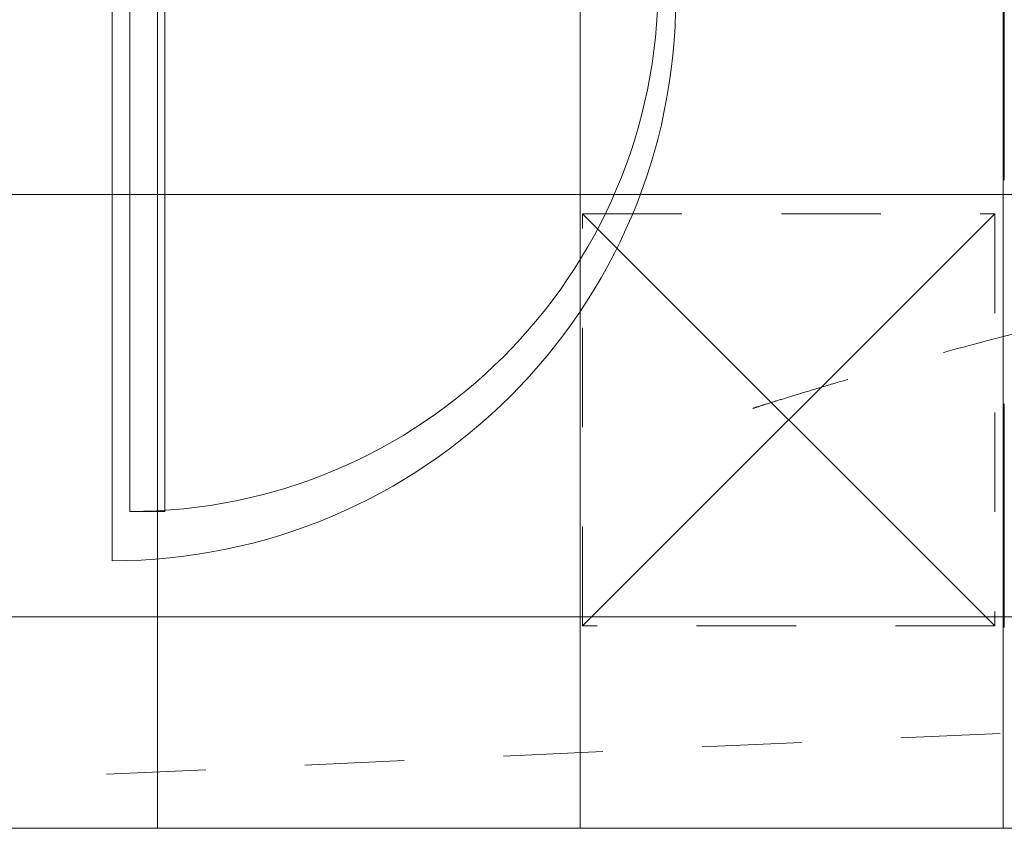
# Model space of a CAD drawing. Header units: millimetres. Extents: x -2932 to 42461, y -10716 to 17298.
# Tile 55 of 168: x 7403 to 8800, y 6520 to 7668. Entities that reach past the tile are written whole.
import ezdxf

# ---------------------------------------------------------------- set-up
doc = ezdxf.new("R2010")
doc.units = ezdxf.units.MM
doc.header["$MEASUREMENT"] = 0
doc.linetypes.add('Aligning Line', pattern=[635, 317.5, -317.5])
doc.linetypes.add('Small Dashed', pattern=[282.222222, 141.111111, -141.111111])
for name, color, linetype, lineweight in [('ARCHICAD Doors_Pen_No__19', 255, 'Continuous', 0), ('ARCHICAD Zone Stamps_Pen_No__1', 7, 'Continuous', 13), ('Doors-1_Pen_No__1', 7, 'Continuous', 13), ('Grids-2_Pen_No__1', 7, 'Continuous', 13), ('Plan Swing_Pen_No__1', 7, 'Continuous', 13), ('SA_LAGI_Pen_No__1', 7, 'Continuous', 13), ('SA_VALGUSTI_Pen_No__20', 1, 'Continuous', 0), ('Walls-1_Pen_No__1', 7, 'Continuous', 13)]:
    doc.layers.add(name, color=color, linetype=linetype, lineweight=lineweight)
doc.layers.add('SA_LAGI_Pen_No__102', color=7, linetype='Continuous', lineweight=13, true_color=0xcccccc)
doc.styles.add('GENERATED_STYLE_1', font='txt', dxfattribs={"width": 0.95})

msp = doc.modelspace()

# ---------------------------------------------------------------- hatches: boundary and pattern name
at = {"layer": 'SA_LAGI_Pen_No__102', "linetype": 'Continuous', "lineweight": 13, "true_color": 0xcccccc}
h = msp.add_hatch(dxfattribs=at)
h.set_pattern_fill('Grid_60x60_0001', color=254, style=0, pattern_type=2)
h.set_pattern_definition([(9e-12, (6397.8, 6820), (0, 600), []), (90, (6397.8, 6820), (-600, 0), [])])
h.paths.add_polyline_path([(6397.8, 7700), (6397.8, 6520), (33711.3, 6520), (33711.3, 7720), (11870, 7720), (11870, 7905), (8516, 7905), (8516, 7700)])

# ---------------------------------------------------------------- linework, layer by layer
at = {"layer": 'ARCHICAD Doors_Pen_No__19', "color": 255, "linetype": 'Continuous', "lineweight": 0}
msp.add_line((7533.7, 7700), (7533.7, 6900), dxfattribs=at)
msp.add_arc((7533.7, 7700), 800, 270, 0, dxfattribs=at)
at = {"layer": 'Doors-1_Pen_No__1', "color": 7, "linetype": 'Continuous', "lineweight": 13}
for p, q in [((7558.7, 7720), (7558.7, 6970)), ((7608.7, 6970), (7608.7, 7720)), ((7558.7, 6970), (7608.7, 6970))]:
    msp.add_line(p, q, dxfattribs=at)
at = {"layer": 'Grids-2_Pen_No__1', "color": 7, "linetype": 'Aligning Line', "lineweight": 13}
msp.add_line((8800, 14107.8), (8800, 273.4), dxfattribs=at)
at = {"layer": 'Plan Swing_Pen_No__1', "color": 7, "linetype": 'Continuous', "lineweight": 13}
msp.add_arc((7558.7, 7720), 750, 270, 0, dxfattribs=at)
at = {"layer": 'SA_LAGI_Pen_No__1', "color": 7, "linetype": 'Small Dashed', "lineweight": 13}
msp.add_line((6397.8, 6545), (33792.5, 7801.3), dxfattribs=at)
at = {"layer": 'SA_VALGUSTI_Pen_No__20', "color": 1, "linetype": 'Small Dashed', "lineweight": 0}
for p, q in [((8201.4, 7392.6), (8786.6, 7392.6)), ((8201.4, 6807.4), (8201.4, 7392.6)), ((8786.6, 7392.6), (8786.6, 6807.4)), ((8786.6, 6807.4), (8201.4, 6807.4))]:
    msp.add_line(p, q, dxfattribs=at)
at = {"layer": 'SA_VALGUSTI_Pen_No__20', "color": 1, "linetype": 'Continuous', "lineweight": 0}
for p, q in [((8201.4, 6807.4), (8786.6, 7392.6)), ((8786.6, 6807.4), (8201.4, 7392.6))]:
    msp.add_line(p, q, dxfattribs=at)
at = {"layer": 'SA_VALGUSTI_Pen_No__20', "color": 1, "linetype": 'Small Dashed', "lineweight": 0}
msp.add_open_spline([(8443.1, 7116.4), (8443.1, 7116.4), (9500.8, 7463.8), (10600, 7500), (11975.1, 7545.2), (13315.5, 7100), (13315.5, 7100)], degree=3, knots=[0, 0, 0, 0, 1, 1, 1, 2, 2, 2, 2], dxfattribs=at)
at = {"layer": 'Walls-1_Pen_No__1', "color": 7, "linetype": 'Continuous', "lineweight": 13}
msp.add_line((13720, 6520), (5253, 6520), dxfattribs=at)

# ---------------------------------------------------------------- texts
at = {"layer": 'ARCHICAD Zone Stamps_Pen_No__1', "color": 7, "lineweight": 13, "insert": (7371.2, 8194.1), "char_height": 300, "attachment_point": 1, "style": 'GENERATED_STYLE_1'}
msp.add_mtext('\\A1;{\\pql;\\pt0,100;\\fSwis721 Lt BT|b0|i0|c0|p34;1,5\\fSwis721 Lt BT|b0|i0|c0|p34;\\A1{\\H.66x;\\S^  ;}\\fSwis721 Lt BT|b0|i0|c0|p34; m\\fSwis721 Lt BT|b0|i0|c0|p34;\\A1{\\H.66x;\\S2^  ;}}', dxfattribs=at)

doc.saveas('drawing.dxf')
